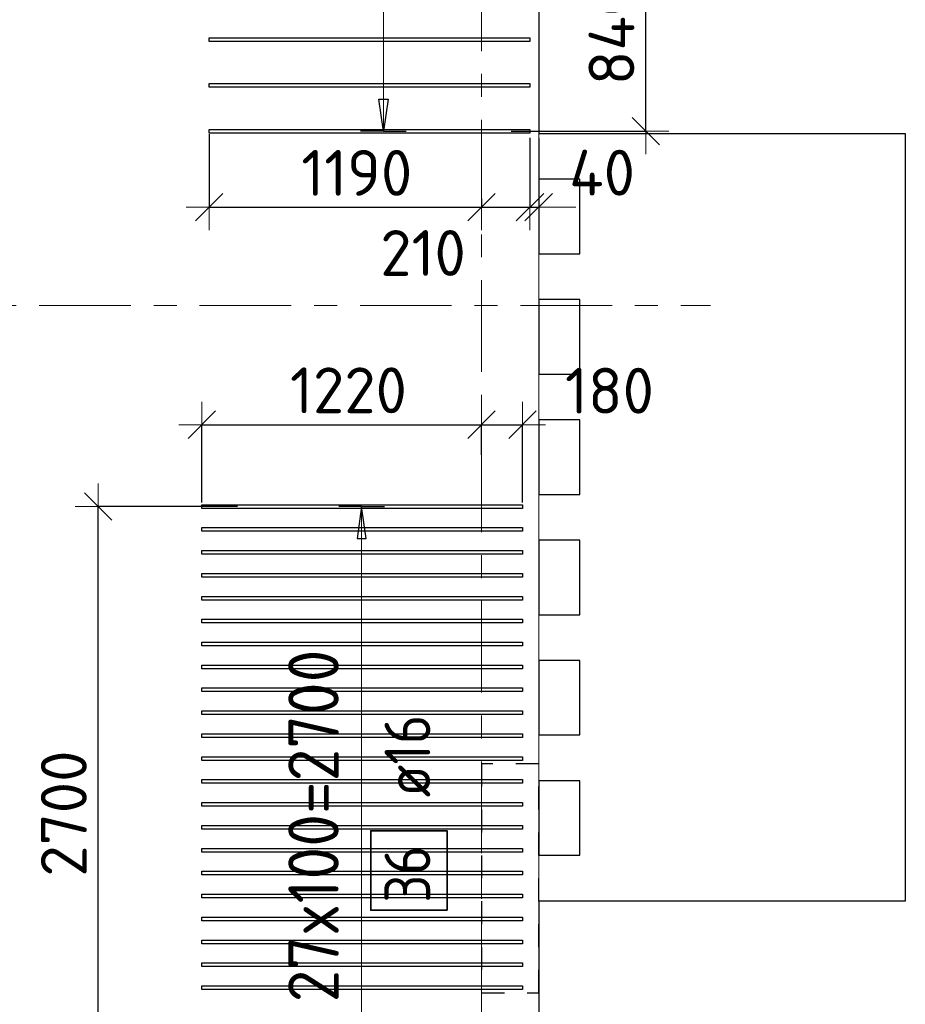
# Model space of a CAD drawing. Header units: metres. Extents: x -38 to 97, y -15 to 21.
# Tile 50 of 89: x 59.58 to 63.45, y 4.35 to 8.65. Entities that reach past the tile are written whole.
import ezdxf

# ---------------------------------------------------------------- set-up
doc = ezdxf.new("R2010")
doc.units = ezdxf.units.M
doc.header["$PDMODE"] = 65
for name, pattern in [('______11', [0.5, 0.4, -0.05, 0, -0.05]), ('______2', [0.0405, 0.03, -0.0105]), ('______5', [1.1, 0.8, -0.1, 0.1, -0.1])]:
    doc.linetypes.add(name, pattern=pattern)
for name, color, linetype, lineweight in [('XR$2$Осевая линия (1)', 7, '______5', 13), ('XR$4$Перекрытие (1)', 7, 'Continuous', 35), ('XR$4$Размерная линия (1)', 7, 'Continuous', 13)]:
    doc.layers.add(name, color=color, linetype=linetype, lineweight=lineweight)
doc.layers.add('XR$4$Арм.стержн.Доп. Арм верхн.зоны Х', color=7, linetype='Continuous', lineweight=35, true_color=0x8c8cff)
doc.layers.add('XR$5$Стена_ бетон несущ.', color=7, linetype='Continuous', lineweight=70, true_color=0xb4b496)
doc.styles.add('ISOCPEUR', font='txt')
doc.dimstyles.new('DIMSTYLE_3', dxfattribs={"dimtxt": 0.2, "dimasz": 0.2, "dimexe": 0, "dimexo": 0, "dimgap": 0.1, "dimtad": 2, "dimdec": 0, "dimlfac": 1000, "dimrnd": 5, "dimzin": 12, "dimdsep": 46, "dimtxsty": 'ISOCPEUR', "dimblk1": 'ALL_ML_STRICH', "dimblk2": 'ALL_ML_STRICH', "dimsah": 1, "dimcen": 0, "dimclrd": 7, "dimclre": 256, "dimclrt": 7, "dimadec": 0, "dimazin": 0, "dimtfac": 1, "dimtdec": 0, "dimtix": 1, "dimtmove": 2, "dimatfit": 3, "dimfxl": 0, "dimtzin": 0, "dimlwd": 0, "dimlwe": -3, "dimarcsym": 0})
doc.dimstyles.new('DIMSTYLE_33', dxfattribs={"dimtxt": 0.2, "dimasz": 0.2, "dimexe": 0, "dimexo": 0, "dimgap": 0.1, "dimtad": 2, "dimdec": 0, "dimlfac": 1000, "dimrnd": 5, "dimzin": 12, "dimdsep": 46, "dimtxsty": 'ISOCPEUR', "dimblk1": 'ALL_ML_STRICH', "dimblk2": 'ALL_ML_STRICH', "dimsah": 1, "dimcen": 0, "dimclrd": 7, "dimclre": 256, "dimclrt": 7, "dimadec": 0, "dimazin": 0, "dimtfac": 1, "dimtdec": 0, "dimtix": 1, "dimtmove": 2, "dimatfit": 3, "dimfxl": 0, "dimtvp": 1.2, "dimtzin": 0, "dimlwd": 0, "dimlwe": -3, "dimarcsym": 0})
doc.dimstyles.new('DIMSTYLE_34', dxfattribs={"dimtxt": 0.2, "dimasz": 0.2, "dimexe": 0, "dimexo": 0, "dimgap": 0.1, "dimtad": 0, "dimdec": 0, "dimlfac": 1000, "dimrnd": 5, "dimzin": 12, "dimdsep": 46, "dimtxsty": 'ISOCPEUR', "dimblk1": 'ALL_ML_STRICH', "dimblk2": 'ALL_ML_STRICH', "dimsah": 1, "dimcen": 0, "dimclrd": 7, "dimclre": 256, "dimclrt": 7, "dimadec": 0, "dimazin": 0, "dimtfac": 1, "dimtdec": 0, "dimtix": 1, "dimtmove": 2, "dimatfit": 3, "dimfxl": 0, "dimtvp": 1.2, "dimtzin": 0, "dimlwd": 0, "dimlwe": -3, "dimarcsym": 0})

# ---------------------------------------------------------------- blocks, each defined once
blk = doc.blocks.new('ALL_ML_STRICH')
at = {"color": 0, "linetype": 'ByBlock', "lineweight": -2}
for p, q in [((0, -0.5), (0, 0.5)), ((-0.3, -0.3), (0.3, 0.3)), ((-1, 0), (0.5, 0))]:
    blk.add_line(p, q, dxfattribs=at)
blk = doc.blocks.new('*D480')
at = {"layer": 'DEFPOINTS', "color": 7, "linetype": 'Continuous', "lineweight": 13, "transparency": 33554687}
for p in [(62.3551, 9), (61.7099, 8.1605), (62.3177, 8.1605)]:
    blk.add_point(p, dxfattribs=at)
at = {"layer": 'XR$4$Размерная линия (1)', "color": 9, "linetype": 'Continuous', "lineweight": -2, "true_color": 0xc7c7c7, "transparency": 33554687}
for p, q in [((62.3351, 9), (62.3177, 9)), ((61.7299, 8.1605), (62.3177, 8.1605))]:
    blk.add_line(p, q, dxfattribs=at)
at = {"layer": 'XR$4$Размерная линия (1)', "color": 7, "linetype": 'Continuous', "lineweight": -2, "transparency": 33554687}
blk.add_line((62.3177, 8.1605), (62.3177, 9), dxfattribs=at)
at = {"layer": 'XR$4$Размерная линия (1)', "color": 7, "linetype": 'Continuous', "lineweight": 13, "transparency": 33554687, "xscale": 0.2, "yscale": 0.2, "zscale": 0.2}
for p, rotation in [((62.3177, 9), 90), ((62.3177, 8.1605), 270)]:
    blk.add_blockref('ALL_ML_STRICH', p, dxfattribs=dict(at, rotation=rotation))
at = {"layer": 'XR$4$Размерная линия (1)', "color": 7, "linetype": 'Continuous', "lineweight": 13, "transparency": 33554687, "insert": (62.1677, 8.5802), "char_height": 0.2, "width": 0.6, "attachment_point": 5, "rotation": 90, "style": 'ISOCPEUR'}
blk.add_mtext('\\A1;{840}', dxfattribs=at)
blk = doc.blocks.new('*D482')
at = {"layer": 'DEFPOINTS', "color": 7, "linetype": 'Continuous', "lineweight": 13, "transparency": 33554687}
for p in [(60.3794, 6.8794), (61.6, 6.7684), (60.3794, 6.5203)]:
    blk.add_point(p, dxfattribs=at)
at = {"layer": 'XR$4$Размерная линия (1)', "color": 9, "linetype": 'Continuous', "lineweight": -2, "true_color": 0xc7c7c7, "transparency": 33554687}
for p, q in [((60.3794, 6.5403), (60.3794, 6.8794)), ((61.6, 6.7484), (61.6, 6.8794))]:
    blk.add_line(p, q, dxfattribs=at)
at = {"layer": 'XR$4$Размерная линия (1)', "color": 7, "linetype": 'Continuous', "lineweight": -2, "transparency": 33554687}
blk.add_line((60.3794, 6.8794), (61.6, 6.8794), dxfattribs=at)
at = {"layer": 'XR$4$Размерная линия (1)', "color": 7, "linetype": 'Continuous', "lineweight": 13, "transparency": 33554687, "xscale": 0.2, "yscale": 0.2, "zscale": 0.2, "rotation": 180}
blk.add_blockref('ALL_ML_STRICH', (60.3794, 6.8794), dxfattribs=at)
at = {"layer": 'XR$4$Размерная линия (1)', "color": 7, "linetype": 'Continuous', "lineweight": 13, "transparency": 33554687, "xscale": 0.2, "yscale": 0.2, "zscale": 0.2}
blk.add_blockref('ALL_ML_STRICH', (61.6, 6.8794), dxfattribs=at)
at = {"layer": 'XR$4$Размерная линия (1)', "color": 7, "linetype": 'Continuous', "lineweight": 13, "transparency": 33554687, "insert": (61.0197, 7.0294), "char_height": 0.2, "width": 0.8, "attachment_point": 5, "style": 'ISOCPEUR'}
blk.add_mtext('\\A1;{1220}', dxfattribs=at)
blk = doc.blocks.new('*D483')
at = {"layer": 'DEFPOINTS', "color": 7, "linetype": 'Continuous', "lineweight": 13, "transparency": 33554687}
for p in [(61.6, 6.8794), (61.6, 6.7684), (61.7794, 6.5203)]:
    blk.add_point(p, dxfattribs=at)
at = {"layer": 'XR$4$Размерная линия (1)', "color": 9, "linetype": 'Continuous', "lineweight": -2, "true_color": 0xc7c7c7, "transparency": 33554687}
for p, q in [((61.6, 6.7484), (61.6, 6.8794)), ((61.7794, 6.5403), (61.7794, 6.8794))]:
    blk.add_line(p, q, dxfattribs=at)
at = {"layer": 'XR$4$Размерная линия (1)', "color": 7, "linetype": 'Continuous', "lineweight": -2, "transparency": 33554687}
blk.add_line((61.6, 6.8794), (61.7794, 6.8794), dxfattribs=at)
at = {"layer": 'XR$4$Размерная линия (1)', "color": 7, "linetype": 'Continuous', "lineweight": 13, "transparency": 33554687, "xscale": 0.2, "yscale": 0.2, "zscale": 0.2, "rotation": 180}
blk.add_blockref('ALL_ML_STRICH', (61.6, 6.8794), dxfattribs=at)
at = {"layer": 'XR$4$Размерная линия (1)', "color": 7, "linetype": 'Continuous', "lineweight": 13, "transparency": 33554687, "xscale": 0.2, "yscale": 0.2, "zscale": 0.2}
blk.add_blockref('ALL_ML_STRICH', (61.7794, 6.8794), dxfattribs=at)
at = {"layer": 'XR$4$Размерная линия (1)', "color": 7, "linetype": 'Continuous', "lineweight": 13, "transparency": 33554687, "insert": (62.159, 7.0277), "char_height": 0.2, "width": 0.6, "attachment_point": 5, "style": 'ISOCPEUR'}
blk.add_mtext('\\A1;{180}', dxfattribs=at)
blk = doc.blocks.new('*D485')
at = {"layer": 'DEFPOINTS', "color": 7, "linetype": 'Continuous', "lineweight": 13, "transparency": 33554687}
for p in [(60.555, 6.5223), (59.9273, 3.8223), (60.4616, 3.8223)]:
    blk.add_point(p, dxfattribs=at)
at = {"layer": 'XR$4$Размерная линия (1)', "color": 9, "linetype": 'Continuous', "lineweight": -2, "true_color": 0xc7c7c7, "transparency": 33554687}
for p, q in [((60.535, 6.5223), (59.9273, 6.5223)), ((60.4416, 3.8223), (59.9273, 3.8223))]:
    blk.add_line(p, q, dxfattribs=at)
at = {"layer": 'XR$4$Размерная линия (1)', "color": 7, "linetype": 'Continuous', "lineweight": -2, "transparency": 33554687}
blk.add_line((59.9273, 3.8223), (59.9273, 6.5223), dxfattribs=at)
at = {"layer": 'XR$4$Размерная линия (1)', "color": 7, "linetype": 'Continuous', "lineweight": 13, "transparency": 33554687, "xscale": 0.2, "yscale": 0.2, "zscale": 0.2}
for p, rotation in [((59.9273, 6.5223), 90), ((59.9273, 3.8223), 270)]:
    blk.add_blockref('ALL_ML_STRICH', p, dxfattribs=dict(at, rotation=rotation))
at = {"layer": 'XR$4$Размерная линия (1)', "color": 7, "linetype": 'Continuous', "lineweight": 13, "transparency": 33554687, "insert": (59.7773, 5.1823), "char_height": 0.2, "width": 0.8, "attachment_point": 5, "rotation": 90, "style": 'ISOCPEUR'}
blk.add_mtext('\\A1;{2700}', dxfattribs=at)
blk = doc.blocks.new('*D660')
at = {"layer": 'DEFPOINTS', "color": 7, "linetype": 'Continuous', "lineweight": 13, "transparency": 33554687}
for p in [(60.4118, 8.1678), (61.6, 7.8848), (60.4118, 7.8282)]:
    blk.add_point(p, dxfattribs=at)
at = {"layer": 'XR$4$Размерная линия (1)', "color": 9, "linetype": 'Continuous', "lineweight": -2, "true_color": 0xc7c7c7, "transparency": 33554687}
for p, q in [((60.4118, 8.1478), (60.4118, 7.8282)), ((61.6, 7.8648), (61.6, 7.8282))]:
    blk.add_line(p, q, dxfattribs=at)
at = {"layer": 'XR$4$Размерная линия (1)', "color": 7, "linetype": 'Continuous', "lineweight": -2, "transparency": 33554687}
blk.add_line((60.4118, 7.8282), (61.6, 7.8282), dxfattribs=at)
at = {"layer": 'XR$4$Размерная линия (1)', "color": 7, "linetype": 'Continuous', "lineweight": 13, "transparency": 33554687, "xscale": 0.2, "yscale": 0.2, "zscale": 0.2, "rotation": 180}
blk.add_blockref('ALL_ML_STRICH', (60.4118, 7.8282), dxfattribs=at)
at = {"layer": 'XR$4$Размерная линия (1)', "color": 7, "linetype": 'Continuous', "lineweight": 13, "transparency": 33554687, "xscale": 0.2, "yscale": 0.2, "zscale": 0.2}
blk.add_blockref('ALL_ML_STRICH', (61.6, 7.8282), dxfattribs=at)
at = {"layer": 'XR$4$Размерная линия (1)', "color": 7, "linetype": 'Continuous', "lineweight": 13, "transparency": 33554687, "insert": (61.0559, 7.9782), "char_height": 0.2, "width": 0.8, "attachment_point": 5, "style": 'ISOCPEUR'}
blk.add_mtext('\\A1;{1190}', dxfattribs=at)
blk = doc.blocks.new('*D661')
at = {"layer": 'DEFPOINTS', "color": 7, "linetype": 'Continuous', "lineweight": 13, "transparency": 33554687}
for p in [(61.8118, 8.1515), (61.6, 7.8848), (61.6, 7.8282)]:
    blk.add_point(p, dxfattribs=at)
at = {"layer": 'XR$4$Размерная линия (1)', "color": 9, "linetype": 'Continuous', "lineweight": -2, "true_color": 0xc7c7c7, "transparency": 33554687}
for p, q in [((61.8118, 8.1315), (61.8118, 7.8282)), ((61.6, 7.8648), (61.6, 7.8282))]:
    blk.add_line(p, q, dxfattribs=at)
at = {"layer": 'XR$4$Размерная линия (1)', "color": 7, "linetype": 'Continuous', "lineweight": -2, "transparency": 33554687}
blk.add_line((61.6, 7.8282), (61.8118, 7.8282), dxfattribs=at)
at = {"layer": 'XR$4$Размерная линия (1)', "color": 7, "linetype": 'Continuous', "lineweight": 13, "transparency": 33554687, "xscale": 0.2, "yscale": 0.2, "zscale": 0.2, "rotation": 180}
blk.add_blockref('ALL_ML_STRICH', (61.6, 7.8282), dxfattribs=at)
at = {"layer": 'XR$4$Размерная линия (1)', "color": 7, "linetype": 'Continuous', "lineweight": 13, "transparency": 33554687, "xscale": 0.2, "yscale": 0.2, "zscale": 0.2}
blk.add_blockref('ALL_ML_STRICH', (61.8118, 7.8282), dxfattribs=at)
at = {"layer": 'XR$4$Размерная линия (1)', "color": 7, "linetype": 'Continuous', "lineweight": 13, "transparency": 33554687, "insert": (61.3451, 7.6287), "char_height": 0.2, "width": 0.6, "attachment_point": 5, "style": 'ISOCPEUR'}
blk.add_mtext('\\A1;{210}', dxfattribs=at)
blk = doc.blocks.new('*D662')
at = {"layer": 'DEFPOINTS', "color": 7, "linetype": 'Continuous', "lineweight": 13, "transparency": 33554687}
for p in [(61.8118, 8.1515), (61.85, 8.1502), (61.8118, 7.8282)]:
    blk.add_point(p, dxfattribs=at)
at = {"layer": 'XR$4$Размерная линия (1)', "color": 9, "linetype": 'Continuous', "lineweight": -2, "true_color": 0xc7c7c7, "transparency": 33554687}
for p, q in [((61.8118, 8.1315), (61.8118, 7.8282)), ((61.85, 8.1302), (61.85, 7.8282))]:
    blk.add_line(p, q, dxfattribs=at)
at = {"layer": 'XR$4$Размерная линия (1)', "color": 7, "linetype": 'Continuous', "lineweight": -2, "transparency": 33554687}
blk.add_line((61.8118, 7.8282), (61.85, 7.8282), dxfattribs=at)
at = {"layer": 'XR$4$Размерная линия (1)', "color": 7, "linetype": 'Continuous', "lineweight": 13, "transparency": 33554687, "xscale": 0.2, "yscale": 0.2, "zscale": 0.2}
blk.add_blockref('ALL_ML_STRICH', (61.85, 7.8282), dxfattribs=at)
at = {"layer": 'XR$4$Размерная линия (1)', "color": 7, "linetype": 'Continuous', "lineweight": 13, "transparency": 33554687, "xscale": 0.2, "yscale": 0.2, "zscale": 0.2, "rotation": 180}
blk.add_blockref('ALL_ML_STRICH', (61.8118, 7.8282), dxfattribs=at)
at = {"layer": 'XR$4$Размерная линия (1)', "color": 7, "linetype": 'Continuous', "lineweight": 13, "transparency": 33554687, "insert": (62.1266, 7.9791), "char_height": 0.2, "width": 0.4, "attachment_point": 5, "style": 'ISOCPEUR'}
blk.add_mtext('\\A1;{40}', dxfattribs=at)

msp = doc.modelspace()

# ---------------------------------------------------------------- linework, layer by layer
at = {"layer": 'XR$2$Осевая линия (1)', "color": 253, "linetype": '______11', "lineweight": 13, "true_color": 0xa0a0a0, "transparency": 33554687}
for p, q in [((61.6, -3.39), (61.6, 19.78)), ((-2.63, 7.4), (62.6, 7.4))]:
    msp.add_line(p, q, dxfattribs=at)
at = {"layer": 'XR$4$Арм.стержн.Доп. Арм верхн.зоны Х', "color": 7, "linetype": 'Continuous', "lineweight": 13, "transparency": 33554687}
for p, q in [((61.1722, 8.1598), (61.1722, 10.5598)), ((61.1722, 8.1598), (61.1722, 8.1598)), ((61.077, 6.5223), (61.077, 6.5223)), ((61.077, 3.8223), (61.077, 6.5223))]:
    msp.add_line(p, q, dxfattribs=at)
at = {"layer": 'XR$4$Арм.стержн.Доп. Арм верхн.зоны Х', "color": 7, "linetype": 'Continuous', "lineweight": 25, "transparency": 33554687}
for p, q in [((61.1722, 8.1598), (61.1522, 8.2998)), ((61.1522, 8.2998), (61.1922, 8.2998)), ((61.1922, 8.2998), (61.1722, 8.1598)), ((61.077, 6.5223), (61.057, 6.3823)), ((61.097, 6.3823), (61.077, 6.5223)), ((61.057, 6.3823), (61.097, 6.3823))]:
    msp.add_line(p, q, dxfattribs=at)
at = {"layer": 'XR$4$Арм.стержн.Доп. Арм верхн.зоны Х', "color": 253, "linetype": 'Continuous', "lineweight": -3, "true_color": 0xa0a0a0, "transparency": 33554687}
for p, q in [((61.1722, 8.1598), (61.0722, 8.1598)), ((61.1722, 8.1598), (61.2722, 8.1598)), ((61.077, 6.5223), (60.977, 6.5223)), ((61.077, 6.5223), (61.177, 6.5223))]:
    msp.add_line(p, q, dxfattribs=at)
at = {"layer": 'XR$4$Арм.стержн.Доп. Арм верхн.зоны Х', "color": 7, "linetype": 'Continuous', "lineweight": 25, "transparency": 33554687}
for points in [[(61.8118, 8.5518), (60.4118, 8.5518), (60.4118, 8.5678), (61.8118, 8.5678), (61.8118, 8.5518)], [(61.8118, 8.3518), (60.4118, 8.3518), (60.4118, 8.3678), (61.8118, 8.3678), (61.8118, 8.3518)], [(61.8118, 8.1518), (60.4118, 8.1518), (60.4118, 8.1678), (61.8118, 8.1678), (61.8118, 8.1518)], [(61.7794, 6.5143), (60.3794, 6.5143), (60.3794, 6.5303), (61.7794, 6.5303), (61.7794, 6.5143)], [(61.7794, 6.4143), (60.3794, 6.4143), (60.3794, 6.4303), (61.7794, 6.4303), (61.7794, 6.4143)], [(61.7794, 6.3143), (60.3794, 6.3143), (60.3794, 6.3303), (61.7794, 6.3303), (61.7794, 6.3143)], [(61.7794, 6.2143), (60.3794, 6.2143), (60.3794, 6.2303), (61.7794, 6.2303), (61.7794, 6.2143)], [(61.7794, 6.1143), (60.3794, 6.1143), (60.3794, 6.1303), (61.7794, 6.1303), (61.7794, 6.1143)], [(61.7794, 6.0143), (60.3794, 6.0143), (60.3794, 6.0303), (61.7794, 6.0303), (61.7794, 6.0143)], [(61.7794, 5.9143), (60.3794, 5.9143), (60.3794, 5.9303), (61.7794, 5.9303), (61.7794, 5.9143)], [(61.7794, 5.8143), (60.3794, 5.8143), (60.3794, 5.8303), (61.7794, 5.8303), (61.7794, 5.8143)], [(61.7794, 5.7143), (60.3794, 5.7143), (60.3794, 5.7303), (61.7794, 5.7303), (61.7794, 5.7143)], [(61.7794, 5.6143), (60.3794, 5.6143), (60.3794, 5.6303), (61.7794, 5.6303), (61.7794, 5.6143)], [(61.7794, 5.5143), (60.3794, 5.5143), (60.3794, 5.5303), (61.7794, 5.5303), (61.7794, 5.5143)], [(61.7794, 5.4143), (60.3794, 5.4143), (60.3794, 5.4303), (61.7794, 5.4303), (61.7794, 5.4143)], [(61.7794, 5.3143), (60.3794, 5.3143), (60.3794, 5.3303), (61.7794, 5.3303), (61.7794, 5.3143)], [(61.7794, 5.2143), (60.3794, 5.2143), (60.3794, 5.2303), (61.7794, 5.2303), (61.7794, 5.2143)], [(61.7794, 5.1143), (60.3794, 5.1143), (60.3794, 5.1303), (61.7794, 5.1303), (61.7794, 5.1143)], [(61.7794, 5.0143), (60.3794, 5.0143), (60.3794, 5.0303), (61.7794, 5.0303), (61.7794, 5.0143)], [(61.7794, 4.9143), (60.3794, 4.9143), (60.3794, 4.9303), (61.7794, 4.9303), (61.7794, 4.9143)], [(61.7794, 4.8143), (60.3794, 4.8143), (60.3794, 4.8303), (61.7794, 4.8303), (61.7794, 4.8143)], [(61.7794, 4.7143), (60.3794, 4.7143), (60.3794, 4.7303), (61.7794, 4.7303), (61.7794, 4.7143)], [(61.7794, 4.6143), (60.3794, 4.6143), (60.3794, 4.6303), (61.7794, 4.6303), (61.7794, 4.6143)], [(61.7794, 4.5143), (60.3794, 4.5143), (60.3794, 4.5303), (61.7794, 4.5303), (61.7794, 4.5143)], [(61.7794, 4.4143), (60.3794, 4.4143), (60.3794, 4.4303), (61.7794, 4.4303), (61.7794, 4.4143)]]:
    msp.add_lwpolyline(points, dxfattribs=at)
at = {"layer": 'XR$4$Арм.стержн.Доп. Арм верхн.зоны Х', "color": 7, "linetype": 'Continuous', "lineweight": 35, "transparency": 33554687}
msp.add_lwpolyline([(61.4503, 4.7603), (61.4503, 5.107), (61.117, 5.107), (61.117, 4.7603), (61.4503, 4.7603)], dxfattribs=at)
at = {"layer": 'XR$4$Перекрытие (1)', "color": 7, "linetype": 'Continuous', "lineweight": 25, "transparency": 33554687}
for p, q in [((61.85, 16.6502), (61.85, 8.1502)), ((61.85, 8.1502), (62.03, 8.1502)), ((62.03, 8.1502), (63.45, 8.1502)), ((63.45, 8.1502), (63.45, 4.8002)), ((62.03, 7.9502), (61.85, 7.9502)), ((61.85, 7.9502), (61.85, 7.6252)), ((62.03, 7.6252), (62.03, 7.9502)), ((61.85, 7.6252), (62.03, 7.6252)), ((62.03, 7.4252), (61.85, 7.4252)), ((61.85, 7.4252), (61.85, 7.1002)), ((62.03, 7.1002), (62.03, 7.4252)), ((61.85, 7.1002), (62.03, 7.1002)), ((61.85, 6.9002), (61.85, 6.5752)), ((62.03, 6.9002), (61.85, 6.9002)), ((62.03, 6.5752), (62.03, 6.9002)), ((61.85, 6.5752), (62.03, 6.5752)), ((62.03, 6.3752), (61.85, 6.3752)), ((61.85, 6.3752), (61.85, 6.0502)), ((62.03, 6.0502), (62.03, 6.3752)), ((61.85, 6.0502), (62.03, 6.0502)), ((62.03, 5.8502), (61.85, 5.8502)), ((61.85, 5.8502), (61.85, 5.5252)), ((62.03, 5.5252), (62.03, 5.8502)), ((61.85, 5.5252), (62.03, 5.5252)), ((62.03, 5.3252), (61.85, 5.3252)), ((61.85, 5.3252), (61.85, 5.0002)), ((62.03, 5.0002), (62.03, 5.3252)), ((61.85, 5.0002), (62.03, 5.0002)), ((62.03, 4.8002), (61.85, 4.8002)), ((61.85, 4.8002), (61.85, -0.2498)), ((63.45, 4.8002), (62.03, 4.8002))]:
    msp.add_line(p, q, dxfattribs=at)
at = {"layer": 'XR$4$Перекрытие (1)', "color": 7, "linetype": '______2', "lineweight": 18, "transparency": 33554687}
for p, q in [((61.85, 7.9502), (61.85, 8.1502)), ((61.85, 8.1502), (61.85, 7.9502)), ((61.85, 7.4252), (61.85, 7.6252)), ((61.85, 7.6252), (61.85, 7.4252)), ((61.85, 7.1002), (61.85, 6.9002)), ((61.85, 6.9002), (61.85, 7.1002)), ((61.85, 6.3752), (61.85, 6.5752)), ((61.85, 6.5752), (61.85, 6.3752)), ((61.85, 5.8502), (61.85, 6.0502)), ((61.85, 6.0502), (61.85, 5.8502)), ((61.85, 5.3252), (61.85, 5.5252)), ((61.85, 5.5252), (61.85, 5.3252)), ((61.85, 4.8002), (61.85, 5.0002)), ((61.85, 5.0002), (61.85, 4.8002))]:
    msp.add_line(p, q, dxfattribs=at)
at = {"layer": 'XR$5$Стена_ бетон несущ.', "color": 253, "linetype": '______2', "lineweight": -3, "true_color": 0xa0a0a0, "transparency": 33554687}
for p, q in [((61.6, 5.4), (61.6, 4.4)), ((61.85, 5.4), (61.6, 5.4)), ((61.85, 4.4), (61.85, 5.4)), ((61.6, 4.4), (61.85, 4.4))]:
    msp.add_line(p, q, dxfattribs=at)

# ---------------------------------------------------------------- texts
at = {"layer": 'XR$4$Арм.стержн.Доп. Арм верхн.зоны Х', "color": 7, "linetype": 'Continuous', "lineweight": 13, "transparency": 33554687, "insert": (60.977, 4.3583), "char_height": 0.22, "width": 1.753129, "attachment_point": 7, "rotation": 90, "style": 'ISOCPEUR'}
msp.add_mtext('\\W0.95;27x100=2700', dxfattribs=at)
at = {"layer": 'XR$4$Арм.стержн.Доп. Арм верхн.зоны Х', "color": 7, "linetype": 'Continuous', "lineweight": 25, "transparency": 33554687, "char_height": 0.2, "attachment_point": 7, "rotation": 90, "style": 'ISOCPEUR'}
for s, insert, width in [('\\W0.89; ø16 ', (61.377, 5.1403), 0.749105), ('\\W0.87;36', (61.377, 4.7937), 0.367208)]:
    msp.add_mtext(s, dxfattribs=dict(at, insert=insert, width=width))

# ---------------------------------------------------------------- dimensions: what is measured, and where the dimension line sits
at = {"layer": 'XR$4$Размерная линия (1)', "color": 7, "linetype": 'Continuous', "lineweight": 13, "transparency": 33554687}
for base, p1, p2, picture, middle in [((62.31766, 9), (61.72989, 8.16047), (62.33512, 9), '*D480', (62.16766, 8.58023)), ((59.9273, 6.5223), (60.4416, 3.8223), (60.535, 6.5223), '*D485', (59.7773, 5.1823))]:
    dim = msp.add_linear_dim(base=base, p1=p1, p2=p2, angle=90, dimstyle='DIMSTYLE_3', override={"dimpost": '<>', "dimclrd": 7, "dimclre": 9, "dimclrt": 7, "dimlwd": 0, "dimlwe": 65533}, dxfattribs=at)
    dim.commit()
    dim.dimension.update_dxf_attribs({"geometry": picture, "text_midpoint": middle, "dimtype": 160})
for base, p1, p2, dimstyle, picture, middle in [((61.6, 7.8282), (60.4118, 8.1478), (61.6, 7.8648), 'DIMSTYLE_3', '*D660', (61.0559, 7.9782)), ((61.8118, 7.8282), (61.6, 7.8648), (61.8118, 8.1315), 'DIMSTYLE_34', '*D661', (61.3451, 7.6287)), ((61.85, 7.8282), (61.8118, 8.1315), (61.85, 8.1302), 'DIMSTYLE_33', '*D662', (62.1266, 7.9791)), ((61.6, 6.8794), (60.3794, 6.5403), (61.6, 6.7484), 'DIMSTYLE_3', '*D482', (61.0197, 7.0294)), ((61.7794, 6.8794), (61.6, 6.7484), (61.7794, 6.5403), 'DIMSTYLE_33', '*D483', (62.159, 7.0277))]:
    dim = msp.add_linear_dim(base=base, p1=p1, p2=p2, dimstyle=dimstyle, override={"dimpost": '<>', "dimclrd": 7, "dimclre": 9, "dimclrt": 7, "dimlwd": 0, "dimlwe": 65533}, dxfattribs=at)
    dim.commit()
    dim.dimension.update_dxf_attribs({"geometry": picture, "text_midpoint": middle, "dimtype": 160})

doc.saveas('drawing.dxf')
